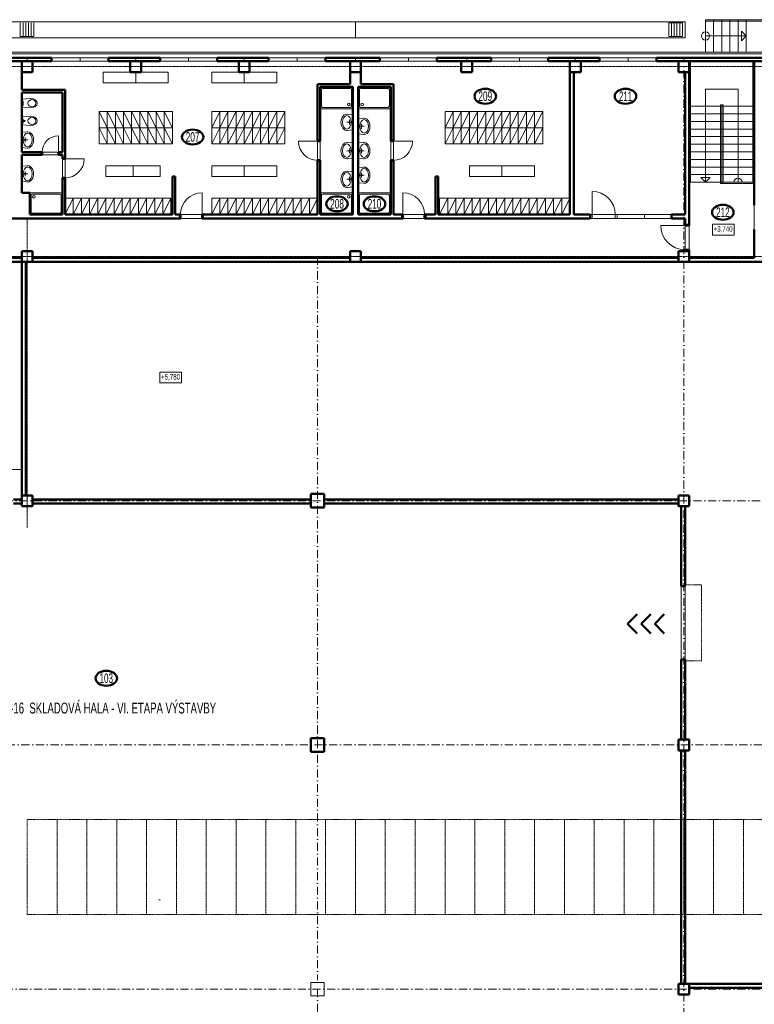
# Model space of a CAD drawing. Header units: millimetres. Extents: x 2886542 to 7567581, y -792623 to 134766.
# Tile 8 of 256: x 3144304 to 3171380, y -483714 to -447426. Entities that reach past the tile are written whole.
import ezdxf

# ---------------------------------------------------------------- set-up
doc = ezdxf.new("R2010")
doc.units = ezdxf.units.MM
for name, pattern in [('Cerchovana', [0.27, 0.15, -0.06, 0, -0.06]), ('Cerchovana 2 tecky', [0.33, 0.15, -0.06, 0, -0.06, 0, -0.06]), ('Cerchovana 2 tecky 0.5x', [0.22, 0.1, -0.04, 0, -0.04, 0, -0.04])]:
    doc.linetypes.add(name, pattern=pattern)
for name, color, linetype, lineweight in [('_ex skladba1.9.2015_5__pr-di', 7, 'Continuous', 18), ('Obecné01', 7, 'Continuous', 13), ('PŮDORYS', 7, 'Continuous', 13), ('SLOUPY_BET_1', 7, 'Continuous', 13), ('Standard', 7, 'Continuous', 25), ('VÝHLED', 7, 'Continuous', 25), ('ŘEZY_1', 7, 'Continuous', 13)]:
    doc.layers.add(name, color=color, linetype=linetype, lineweight=lineweight)
doc.layers.add('koty', color=140, linetype='Continuous')
doc.styles.add('ARIALNARROW', font='txt')

msp = doc.modelspace()

# ---------------------------------------------------------------- linework, layer by layer
at = {"layer": '_ex skladba1.9.2015_5__pr-di', "color": 250, "linetype": 'Continuous', "lineweight": 13}
for p, q in [((3155480, -449956.3), (3156480, -449956.3)), ((3157880, -449956.3), (3156880, -449956.3)), ((3155430, -450606.3), (3155430, -450006.3)), ((3156530, -450006.3), (3156530, -450606.3)), ((3156830, -450006.3), (3156830, -450606.3)), ((3157930, -450606.3), (3157930, -450006.3)), ((3156480, -450656.3), (3155480, -450656.3)), ((3156880, -450656.3), (3157880, -450656.3)), ((3155380, -450706.3), (3156580, -450706.3)), ((3156580, -450920.4), (3156381.2, -450906.8)), ((3157980, -450706.3), (3156780, -450706.3)), ((3156434.5, -451206.3), (3156360.7, -451206.3)), ((3156454.6, -451186.2), (3156454.6, -451119.9)), ((3156454.6, -451226.4), (3156454.6, -451292.8)), ((3156474.7, -451206.3), (3156580, -451206.3)), ((3156780, -451070.4), (3156978.8, -451056.8)), ((3156885.3, -451356.3), (3156780, -451356.3)), ((3156905.5, -451336.2), (3156905.5, -451269.9)), ((3156905.5, -451376.4), (3156905.5, -451442.8)), ((3156925.6, -451356.3), (3156999.4, -451356.3)), ((3144380, -451570.4), (3144578.8, -451556.8)), ((3144505.5, -451836.2), (3144505.5, -451769.9)), ((3156580, -451487), (3156389.2, -451505.2)), ((3156780, -451637), (3156970.9, -451655.2)), ((3144485.3, -451856.3), (3144380, -451856.3)), ((3144380, -452137), (3144570.9, -452155.2)), ((3144505.5, -451876.4), (3144505.5, -451942.8)), ((3144525.6, -451856.3), (3144599.4, -451856.3)), ((3156580, -451970.4), (3156381.2, -451956.8)), ((3156780, -451970.4), (3156978.8, -451956.8)), ((3156434.5, -452256.3), (3156360.7, -452256.3)), ((3156454.6, -452236.2), (3156454.6, -452169.9)), ((3156454.6, -452276.4), (3156454.6, -452342.8)), ((3156474.7, -452256.3), (3156580, -452256.3)), ((3156885.3, -452256.3), (3156780, -452256.3)), ((3156905.5, -452236.2), (3156905.5, -452169.9)), ((3156905.5, -452276.4), (3156905.5, -452342.8)), ((3156925.6, -452256.3), (3156999.4, -452256.3)), ((3144380, -452820.4), (3144578.8, -452806.8)), ((3156580, -452537), (3156389.2, -452555.2)), ((3156780, -452537), (3156970.9, -452555.2)), ((3156780, -452870.4), (3156978.8, -452856.8)), ((3144485.3, -453106.3), (3144380, -453106.3)), ((3144505.5, -453086.2), (3144505.5, -453019.9)), ((3144505.5, -453126.4), (3144505.5, -453192.8)), ((3144525.6, -453106.3), (3144599.4, -453106.3)), ((3156580, -453020.4), (3156381.2, -453006.8)), ((3156454.6, -453286.2), (3156454.6, -453219.9)), ((3156885.3, -453156.3), (3156780, -453156.3)), ((3156905.5, -453136.2), (3156905.5, -453069.9)), ((3156905.5, -453176.4), (3156905.5, -453242.8)), ((3156925.6, -453156.3), (3156999.4, -453156.3)), ((3144380, -453387), (3144570.9, -453405.2)), ((3156434.5, -453306.3), (3156360.7, -453306.3)), ((3156580, -453587), (3156389.2, -453605.2)), ((3156454.6, -453326.4), (3156454.6, -453392.8)), ((3156474.7, -453306.3), (3156580, -453306.3)), ((3156780, -453437), (3156970.9, -453455.2)), ((3145880, -453806.3), (3144680, -453806.3)), ((3144730, -454506.3), (3144730, -453906.3)), ((3144780, -453856.3), (3145780, -453856.3)), ((3145830, -453906.3), (3145830, -454506.3)), ((3155380, -453806.3), (3156580, -453806.3)), ((3155430, -453906.3), (3155430, -454506.3)), ((3156480, -453856.3), (3155480, -453856.3)), ((3156530, -454506.3), (3156530, -453906.3)), ((3157980, -453806.3), (3156780, -453806.3)), ((3156830, -454506.3), (3156830, -453906.3)), ((3156880, -453856.3), (3157880, -453856.3)), ((3157930, -453906.3), (3157930, -454506.3)), ((3145780, -454556.3), (3144780, -454556.3)), ((3155480, -454556.3), (3156480, -454556.3)), ((3157880, -454556.3), (3156880, -454556.3))]:
    msp.add_line(p, q, dxfattribs=at)
for points in [[(3156359.9, -450906.1), (3156359.9, -450906.1)], [(3156360.7, -451206.3), (3156360.7, -451206.3)], [(3156999.4, -451356.3), (3156999.4, -451356.3)], [(3157000.2, -451056.1), (3157000.2, -451056.1)], [(3144600.2, -451556.1), (3144600.2, -451556.1)], [(3144599.4, -451856.3), (3144599.4, -451856.3)], [(3156359.9, -451956.1), (3156359.9, -451956.1)], [(3157000.2, -451956.1), (3157000.2, -451956.1)], [(3156360.7, -452256.3), (3156360.7, -452256.3)], [(3156999.4, -452256.3), (3156999.4, -452256.3)], [(3144600.2, -452806.1), (3144600.2, -452806.1)], [(3157000.2, -452856.1), (3157000.2, -452856.1)], [(3144599.4, -453106.3), (3144599.4, -453106.3)], [(3156359.9, -453006.1), (3156359.9, -453006.1)], [(3156999.4, -453156.3), (3156999.4, -453156.3)], [(3156360.7, -453306.3), (3156360.7, -453306.3)]]:
    msp.add_lwpolyline(points, close=True, dxfattribs=at)
for centre, radius in [((3156430, -450556.3), 50), ((3156930, -450556.3), 50), ((3156454.6, -451206.3), 20.1), ((3156905.5, -451356.3), 20.1), ((3144505.5, -451856.3), 20.1), ((3156454.6, -452256.3), 20.1), ((3156905.5, -452256.3), 20.1), ((3144505.5, -453106.3), 20.1), ((3156905.5, -453156.3), 20.1), ((3156454.6, -453306.3), 20.1), ((3144830, -453956.3), 50), ((3156430, -453956.3), 50)]:
    msp.add_circle(centre, radius, dxfattribs=at)
for centre, radius, start, end in [((3155480, -450006.3), 50, 90, 180), ((3156480, -450006.3), 50, 0, 90), ((3156880, -450006.3), 50, 90, 180), ((3157880, -450006.3), 50, 0, 90), ((3155480, -450606.3), 50, 180, 270), ((3156480, -450606.3), 50, 270, 0), ((3156880, -450606.3), 50, 180, 270), ((3157880, -450606.3), 50, 270, 0), ((3156360.7, -451206.3), 300.2, 90, 90.13255), ((3156360.7, -451206.3), 300.2, 86.07299, 90), ((3156999.4, -451356.3), 300.2, 90, 93.92701), ((3156999.4, -451356.3), 300.2, 89.86745, 90), ((3144599.4, -451856.3), 300.2, 90, 93.92701), ((3144599.4, -451856.3), 300.2, 89.86745, 90), ((3156360.7, -451206.3), 300.2, 270.06628, 275.45278), ((3156999.4, -451356.3), 300.2, 264.54722, 269.93372), ((3156360.7, -452256.3), 300.2, 90, 90.13255), ((3156360.7, -452256.3), 300.2, 86.07299, 90), ((3156999.4, -452256.3), 300.2, 90, 93.92701), ((3156999.4, -452256.3), 300.2, 89.86745, 90), ((3144599.4, -451856.3), 300.2, 264.54722, 269.93372), ((3144599.4, -453106.3), 300.2, 90, 93.92701), ((3144599.4, -453106.3), 300.2, 89.86745, 90), ((3156360.7, -452256.3), 300.2, 270.06628, 275.45278), ((3156999.4, -452256.3), 300.2, 264.54722, 269.93372), ((3156999.4, -453156.3), 300.2, 90, 93.92701), ((3156999.4, -453156.3), 300.2, 89.86745, 90), ((3156360.7, -453306.3), 300.2, 90, 90.13255), ((3156360.7, -453306.3), 300.2, 86.07299, 90), ((3144599.4, -453106.3), 300.2, 264.54722, 269.93372), ((3156999.4, -453156.3), 300.2, 264.54722, 269.93372), ((3144780, -453906.3), 50, 90, 180), ((3145780, -453906.3), 50, 0, 90), ((3155480, -453906.3), 50, 90, 180), ((3156360.7, -453306.3), 300.2, 270.06628, 275.45278), ((3156480, -453906.3), 50, 0, 90), ((3156880, -453906.3), 50, 90, 180), ((3157880, -453906.3), 50, 0, 90), ((3144780, -454506.3), 50, 180, 270), ((3145780, -454506.3), 50, 270, 0), ((3155480, -454506.3), 50, 180, 270), ((3156480, -454506.3), 50, 270, 0), ((3156880, -454506.3), 50, 180, 270), ((3157880, -454506.3), 50, 270, 0)]:
    msp.add_arc(centre, radius, start, end, dxfattribs=at)
for centre, major_axis, start_param, end_param in [((3156360.7, -451206.3), (0.3, -300.2), 3.1399757, 6.2831853), ((3156999.4, -451356.3), (0.3, 300.2), 3.1415927, 6.2848023), ((3144599.4, -451856.3), (0.3, 300.2), 3.1415927, 6.2848023), ((3156360.7, -452256.3), (0.3, -300.2), 3.1399757, 6.2831853), ((3156999.4, -452256.3), (0.3, 300.2), 3.1415927, 6.2848023), ((3144599.4, -453106.3), (0.3, 300.2), 3.1415927, 6.2848023), ((3156999.4, -453156.3), (0.3, 300.2), 3.1415927, 6.2848023), ((3156360.7, -453306.3), (0.3, -300.2), 3.1399757, 6.2831853)]:
    msp.add_ellipse(centre, major_axis=major_axis, ratio=0.7153837, start_param=start_param, end_param=end_param, dxfattribs=at)
for centre, major_axis in [((3156360.7, -451206.3), (0, -249.8)), ((3156999.4, -451356.3), (0, 249.8)), ((3144599.4, -451856.3), (0, 249.8)), ((3156360.7, -452256.3), (0, -249.8)), ((3156999.4, -452256.3), (0, 249.8)), ((3144599.4, -453106.3), (0, 249.8)), ((3156360.7, -453306.3), (0, -249.8)), ((3156999.4, -453156.3), (0, 249.8))]:
    msp.add_ellipse(centre, major_axis=major_axis, ratio=0.6509854, dxfattribs=at)
at = {"layer": 'Obecné01', "color": 250, "linetype": 'Continuous', "lineweight": 13}
for p, q in [((3135079.2, -447502.6), (3168828.5, -447502.6)), ((3144327.2, -448047.7), (3144327.2, -447547.7)), ((3144427.2, -448047.7), (3144427.2, -447547.7)), ((3144527.2, -448047.7), (3144527.2, -447547.7)), ((3144627.2, -448047.7), (3144627.2, -447547.7)), ((3144727.2, -448047.7), (3144727.2, -447547.7)), ((3144827.2, -448047.6), (3144827.2, -447547.6)), ((3156678.3, -448092.6), (3156678.3, -447502.6)), ((3168229.6, -447546.4), (3168729.6, -447546.3)), ((3168229.6, -448046.4), (3168229.6, -447546.4)), ((3168329.6, -448046.4), (3168329.6, -447546.4)), ((3168429.6, -448046.4), (3168429.6, -447546.4)), ((3168529.6, -448046.4), (3168529.6, -447546.4)), ((3168629.6, -448046.4), (3168629.6, -447546.4)), ((3168729.6, -448046.3), (3168729.6, -447546.3)), ((3168828.5, -447502.6), (3168828.5, -448092.6)), ((3169580, -448626.3), (3169580, -447426.3)), ((3172880, -447426.3), (3169580, -447426.3)), ((3172830, -447476.3), (3169580, -447476.3)), ((3169880, -448626.3), (3169880, -447426.3)), ((3170180, -448626.3), (3170180, -447426.3)), ((3170480, -448626.3), (3170480, -447426.3)), ((3170780, -448626.3), (3170780, -447426.3)), ((3171080, -448626.3), (3171080, -447426.3)), ((3135079.2, -448092.6), (3168828.5, -448092.6)), ((3144327.2, -448047.7), (3144827.2, -448047.6)), ((3168229.6, -448046.4), (3168729.6, -448046.3)), ((3169580, -448026.3), (3171080, -448026.3)), ((3171080, -448026.3), (3170903, -447849.3)), ((3170903, -447849.3), (3170903, -448203.3)), ((3171080, -448026.3), (3170903, -448203.3)), ((3131950, -448626.3), (3172830, -448626.3)), ((3172980, -448686.3), (3132180, -448686.3))]:
    msp.add_line(p, q, dxfattribs=at)
msp.add_circle((3169580, -448026.3), 150, dxfattribs=at)
at = {"layer": 'Obecné01', "color": 250, "linetype": 'Continuous', "lineweight": 50}
for centre in [(3161463.3, -450246.8), (3166633.3, -450246.8), (3150677.9, -451749.9), (3156000, -454213.4), (3157380, -454213.4), (3170220.4, -454524.6), (3147495.1, -471698.1)]:
    msp.add_ellipse(centre, major_axis=(396.9, 0), ratio=0.6934461, dxfattribs=at)
at = {"layer": 'PŮDORYS', "color": 250, "linetype": 'Cerchovana', "lineweight": 13}
for p, q in [((3132480, -449156.3), (3205080, -449156.3)), ((3144580, -466156.3), (3144580, -454756.3)), ((3205080, -456156.3), (3132480, -456156.3)), ((3149495.7, -479862), (3149426.3, -479862))]:
    msp.add_line(p, q, dxfattribs=at)
at = {"layer": 'PŮDORYS', "color": 250, "linetype": 'Cerchovana', "lineweight": 13, "ltscale": 2000}
for p, q in [((3168780, -484156.3), (3168780, -449156.3)), ((3155280, -456156.3), (3155279.2, -482826.3)), ((3205080, -465156.3), (3132479.2, -465156.3)), ((3132480, -474156.3), (3205080, -474156.3)), ((3205080, -483156.3), (3132480, -483156.3)), ((3155280, -483156.3), (3155280, -502353.5))]:
    msp.add_line(p, q, dxfattribs=at)
at = {"layer": 'PŮDORYS', "color": 250, "linetype": 'Continuous', "lineweight": 13}
for p, q in [((3168680, -471006.3), (3168680, -468306.3)), ((3168830, -471006.3), (3168830, -468306.3))]:
    msp.add_line(p, q, dxfattribs=at)
at = {"layer": 'PŮDORYS', "color": 250, "linetype": 'Cerchovana 2 tecky', "lineweight": 13}
for p, q in [((3169430, -468256.3), (3168830, -468256.3)), ((3169430, -471056.3), (3169430, -468256.3)), ((3168830, -471056.3), (3169430, -471056.3))]:
    msp.add_line(p, q, dxfattribs=at)
at = {"layer": 'SLOUPY_BET_1', "color": 250}
msp.add_lwpolyline([(3155030, -482906.3), (3155030, -483406.3), (3155530, -483406.3), (3155530, -482906.3), (3155030, -482906.3)], close=True, dxfattribs=at)
at = {"layer": 'Standard', "color": 250, "linetype": 'Continuous', "lineweight": 50}
for p, q in [((3145480, -448836.3), (3143580, -448836.3)), ((3145480, -448836.3), (3145480, -448956.3)), ((3147580, -448836.3), (3147580, -448956.3)), ((3149480, -448836.3), (3147580, -448836.3)), ((3149480, -448836.3), (3149480, -448956.3)), ((3151580, -448836.3), (3151580, -448956.3)), ((3153480, -448836.3), (3151580, -448836.3)), ((3153480, -448836.3), (3153480, -448956.3)), ((3155580, -448836.3), (3155580, -448956.3)), ((3157580, -448836.3), (3155580, -448836.3)), ((3157580, -448836.3), (3157580, -448956.3)), ((3159680, -448836.3), (3159680, -448956.3)), ((3161680, -448836.3), (3159680, -448836.3)), ((3161680, -448836.3), (3161680, -448956.3)), ((3163780, -448836.3), (3163780, -448956.3)), ((3165680, -448836.3), (3163780, -448836.3)), ((3165680, -448836.3), (3165680, -448956.3)), ((3167780, -448836.3), (3167780, -448956.3)), ((3173780, -448836.3), (3167780, -448836.3)), ((3145480, -448956.3), (3143580, -448956.3)), ((3144780, -448956.3), (3144380, -448956.3)), ((3144780, -449356.3), (3144780, -448956.3)), ((3149480, -448956.3), (3147580, -448956.3)), ((3148780, -448956.3), (3148380, -448956.3)), ((3148380, -448956.3), (3148380, -449356.3)), ((3148780, -449356.3), (3148780, -448956.3)), ((3153480, -448956.3), (3151580, -448956.3)), ((3152780, -448956.3), (3152380, -448956.3)), ((3152380, -448956.3), (3152380, -449356.3)), ((3152780, -449356.3), (3152780, -448956.3)), ((3157580, -448956.3), (3155580, -448956.3)), ((3156880, -448956.3), (3156480, -448956.3)), ((3156480, -448956.3), (3156480, -449356.3)), ((3156880, -449356.3), (3156880, -448956.3)), ((3161680, -448956.3), (3159680, -448956.3)), ((3160980, -448956.3), (3160580, -448956.3)), ((3160580, -448956.3), (3160580, -449356.3)), ((3160980, -449356.3), (3160980, -448956.3)), ((3165680, -448956.3), (3163780, -448956.3)), ((3164980, -448956.3), (3164580, -448956.3)), ((3164580, -448956.3), (3164580, -449356.3)), ((3164980, -449356.3), (3164980, -448956.3)), ((3173780, -448956.3), (3167780, -448956.3)), ((3168980, -448956.3), (3168580, -448956.3)), ((3168580, -448956.3), (3168580, -449356.3)), ((3168980, -449356.3), (3168980, -448956.3)), ((3144380, -449356.3), (3144780, -449356.3)), ((3144380, -449356.3), (3144380, -450006.3)), ((3148380, -449356.3), (3148780, -449356.3)), ((3152380, -449356.3), (3152780, -449356.3)), ((3156480, -449356.3), (3156880, -449356.3)), ((3156480, -449356.3), (3156480, -449806.3)), ((3156880, -449356.3), (3156880, -449806.3)), ((3160580, -449356.3), (3160980, -449356.3)), ((3164580, -449356.3), (3164980, -449356.3)), ((3168580, -449356.3), (3168980, -449356.3)), ((3168980, -455006.3), (3168980, -449356.3)), ((3155280, -449806.3), (3155280, -451906.3)), ((3156480, -449806.3), (3155280, -449806.3)), ((3156580, -449906.3), (3155380, -449906.3)), ((3155380, -449906.3), (3155380, -451906.3)), ((3156580, -449906.3), (3156580, -454606.3)), ((3156780, -449906.3), (3157980, -449906.3)), ((3156780, -449906.3), (3156780, -454606.3)), ((3156780, -449906.3), (3156780, -454606.3)), ((3156880, -449806.3), (3158080, -449806.3)), ((3157980, -449906.3), (3157980, -451906.3)), ((3158080, -449806.3), (3158080, -451906.3)), ((3144380, -450006.3), (3145980, -450006.3)), ((3144380, -450106.3), (3145880, -450106.3)), ((3144380, -450106.3), (3144380, -452306.3)), ((3145880, -450106.3), (3145880, -452306.3)), ((3145980, -450006.3), (3145980, -452556.3)), ((3155380, -451906.3), (3155280, -451906.3)), ((3157980, -451906.3), (3158080, -451906.3)), ((3144380, -452306.3), (3145130, -452306.3)), ((3144380, -452406.3), (3144380, -453806.3)), ((3144380, -452406.3), (3145130, -452406.3)), ((3145130, -452306.3), (3145130, -452406.3)), ((3145730, -452306.3), (3145730, -452406.3)), ((3145730, -452306.3), (3145880, -452306.3)), ((3145730, -452406.3), (3145880, -452406.3)), ((3145880, -452406.3), (3145880, -452556.3)), ((3145880, -452556.3), (3145980, -452556.3)), ((3155280, -452606.3), (3155280, -454606.3)), ((3155380, -452606.3), (3155280, -452606.3)), ((3155380, -452606.3), (3155380, -454606.3)), ((3157980, -452606.3), (3158080, -452606.3)), ((3157980, -452606.3), (3157980, -454606.3)), ((3158080, -452606.3), (3158080, -454606.3)), ((3145880, -453256.3), (3145980, -453256.3)), ((3145880, -453256.3), (3145880, -454606.3)), ((3145980, -453256.3), (3145980, -454606.3)), ((3144680, -453806.3), (3144380, -453806.3)), ((3144680, -454606.3), (3144680, -453806.3)), ((3144680, -454606.3), (3145880, -454606.3)), ((3150230, -454756.3), (3150230, -454606.3)), ((3151030, -454606.3), (3155280, -454606.3)), ((3151030, -454756.3), (3151030, -454606.3)), ((3156580, -454606.3), (3155380, -454606.3)), ((3157980, -454606.3), (3156780, -454606.3)), ((3158430, -454606.3), (3158080, -454606.3)), ((3158430, -454756.3), (3158430, -454606.3)), ((3159230, -454756.3), (3159230, -454606.3)), ((3151030, -454756.3), (3158430, -454756.3)), ((3168980, -455006.3), (3168830, -455006.3)), ((3144780, -455956.3), (3144380, -455956.3)), ((3144380, -455956.3), (3144380, -456356.3)), ((3144780, -456356.3), (3144780, -455956.3)), ((3156880, -455956.3), (3156480, -455956.3)), ((3156480, -455956.3), (3156480, -456356.3)), ((3156880, -456356.3), (3156880, -455956.3)), ((3168580, -456356.3), (3168580, -455956.3)), ((3168580, -455956.3), (3168980, -455956.3)), ((3168980, -455906.3), (3168830, -455906.3)), ((3168980, -455956.3), (3168980, -455906.3)), ((3168980, -455956.3), (3168980, -456356.3)), ((3144380, -456356.3), (3144780, -456356.3)), ((3156480, -456356.3), (3156880, -456356.3)), ((3168980, -456356.3), (3168580, -456356.3)), ((3144380, -464956.3), (3144780, -464956.3)), ((3144380, -465356.3), (3144380, -464956.3)), ((3144780, -464956.3), (3144780, -465356.3)), ((3155029.2, -465406.3), (3155029.2, -464906.3)), ((3155029.2, -464906.3), (3155529.2, -464906.3)), ((3155529.2, -464906.3), (3155529.2, -465406.3)), ((3168580, -464956.3), (3168580, -465356.3)), ((3168980, -464956.3), (3168580, -464956.3)), ((3168980, -465356.3), (3168980, -464956.3)), ((3144780, -465356.3), (3144380, -465356.3)), ((3155529.2, -465406.3), (3155029.2, -465406.3)), ((3168580, -465356.3), (3168980, -465356.3)), ((3168680, -465356.3), (3168680, -468306.3)), ((3168830, -465356.3), (3168830, -468306.3)), ((3166710, -469692), (3167063.6, -469338.5)), ((3167210, -469692), (3167563.6, -469338.5)), ((3167710, -469692), (3168063.6, -469338.5)), ((3166710, -469692), (3167063.6, -470045.6)), ((3167210, -469692), (3167563.6, -470045.6)), ((3167710, -469692), (3168063.6, -470045.6)), ((3168680, -471006.3), (3168680, -473956.3)), ((3168830, -471006.3), (3168830, -473956.3)), ((3155029.2, -473906.3), (3155029.2, -474406.3)), ((3155529.2, -473906.3), (3155029.2, -473906.3)), ((3155529.2, -474406.3), (3155529.2, -473906.3)), ((3168980, -473956.3), (3168580, -473956.3)), ((3168580, -473956.3), (3168580, -474356.3)), ((3168980, -474356.3), (3168980, -473956.3)), ((3155029.2, -474406.3), (3155529.2, -474406.3)), ((3168580, -474356.3), (3168980, -474356.3)), ((3168680, -474356.3), (3168680, -482956.3)), ((3168830, -474356.3), (3168830, -482956.3)), ((3168980, -482956.3), (3168580, -482956.3)), ((3168580, -482956.3), (3168580, -483356.3)), ((3168980, -482956.3), (3182030, -482956.3)), ((3168980, -483356.3), (3168980, -482956.3)), ((3168980, -483106.3), (3182030, -483106.3)), ((3168580, -483356.3), (3168980, -483356.3))]:
    msp.add_line(p, q, dxfattribs=at)
at = {"layer": 'Standard', "color": 250, "linetype": 'Continuous', "lineweight": 13}
for p, q in [((3144579.9, -448956.3), (3144579.9, -448836.3)), ((3147580, -448836.3), (3145480, -448836.3)), ((3146530, -448836.3), (3146530, -448956.3)), ((3148579.9, -448956.3), (3148579.9, -448836.3)), ((3151580, -448836.3), (3149480, -448836.3)), ((3150530, -448836.3), (3150530, -448956.3)), ((3152579.9, -448956.3), (3152579.9, -448836.3)), ((3155580, -448836.3), (3153480, -448836.3)), ((3154530, -448836.3), (3154530, -448956.3)), ((3156679.9, -448956.3), (3156679.9, -448836.3)), ((3159680, -448836.3), (3157580, -448836.3)), ((3158630, -448836.3), (3158630, -448956.3)), ((3160779.9, -448956.3), (3160779.9, -448836.3)), ((3163780, -448836.3), (3161680, -448836.3)), ((3162730, -448836.3), (3162730, -448956.3)), ((3164779.9, -448956.3), (3164779.9, -448836.3)), ((3167780, -448836.3), (3165680, -448836.3)), ((3166730, -448836.3), (3166730, -448956.3)), ((3168779.9, -448956.3), (3168779.9, -448836.3)), ((3147580, -448956.3), (3145480, -448956.3)), ((3151580, -448956.3), (3149480, -448956.3)), ((3155580, -448956.3), (3153480, -448956.3)), ((3159680, -448956.3), (3157580, -448956.3)), ((3163780, -448956.3), (3161680, -448956.3)), ((3167780, -448956.3), (3165680, -448956.3)), ((3169030, -453416.3), (3169030, -448956.3)), ((3171330, -453416.3), (3171330, -448956.3)), ((3170780, -449986.3), (3169580, -449986.3)), ((3169580, -453416.3), (3169580, -449986.3)), ((3169580, -453416.3), (3169580, -449986.3)), ((3170780, -453416.3), (3170780, -449986.3)), ((3144708, -450333.3), (3144380, -450356.3)), ((3144380, -450656.3), (3144380, -450356.3)), ((3144708, -450679.3), (3144380, -450656.3)), ((3144430, -450586.7), (3144430, -450430)), ((3170180, -450616.3), (3168980, -450616.3)), ((3170130, -450566.3), (3170230, -450566.3)), ((3170130, -453466.3), (3170130, -450566.3)), ((3170180, -450616.3), (3171380, -450616.3)), ((3170180, -450616.3), (3170180, -453466.3)), ((3170230, -453416.3), (3170230, -450566.3)), ((3144708, -450983.3), (3144380, -451006.3)), ((3144380, -451306.3), (3144380, -451006.3)), ((3170180, -450896.3), (3168980, -450896.3)), ((3170180, -450896.3), (3171380, -450896.3)), ((3144708, -451329.3), (3144380, -451306.3)), ((3144430, -451158.3), (3144430, -451080)), ((3144430, -451158.3), (3144430, -451236.7)), ((3170180, -451176.3), (3168980, -451176.3)), ((3170180, -451176.3), (3171380, -451176.3)), ((3145730, -452306.3), (3145730, -451706.3)), ((3170180, -451456.3), (3168980, -451456.3)), ((3170180, -451736.3), (3168980, -451736.3)), ((3170180, -451456.3), (3171380, -451456.3)), ((3170180, -451736.3), (3171380, -451736.3)), ((3155280, -451906.3), (3154580, -451906.3)), ((3155380, -451856.3), (3155280, -451856.3)), ((3155280, -451906.3), (3155280, -452606.3)), ((3155380, -451906.3), (3155380, -452606.3)), ((3157980, -451856.3), (3158080, -451856.3)), ((3157980, -451906.3), (3157980, -452606.3)), ((3158080, -451906.3), (3158780, -451906.3)), ((3158080, -451906.3), (3158080, -452606.3)), ((3170180, -452016.3), (3168980, -452016.3)), ((3170180, -452016.3), (3171380, -452016.3)), ((3145080, -452306.3), (3145080, -452406.3)), ((3145730, -452306.3), (3145130, -452306.3)), ((3145130, -452406.3), (3145730, -452406.3)), ((3145780, -452306.3), (3145780, -452406.3)), ((3170180, -452296.3), (3168980, -452296.3)), ((3170180, -452296.3), (3171380, -452296.3)), ((3145880, -452506.3), (3145980, -452506.3)), ((3145880, -452556.3), (3145880, -453256.3)), ((3145980, -452556.3), (3145980, -453256.3)), ((3145980, -452556.3), (3146680, -452556.3)), ((3155380, -452656.3), (3155280, -452656.3)), ((3157980, -452656.3), (3158080, -452656.3)), ((3170180, -452576.3), (3168980, -452576.3)), ((3170180, -452856.3), (3168980, -452856.3)), ((3170180, -452576.3), (3171380, -452576.3)), ((3170180, -452856.3), (3171380, -452856.3)), ((3170180, -453136.3), (3168980, -453136.3)), ((3170180, -453136.3), (3171380, -453136.3)), ((3145880, -453306.3), (3145980, -453306.3)), ((3170180, -453416.3), (3168980, -453416.3)), ((3169580, -453416.3), (3169403, -453239.3)), ((3169757, -453239.3), (3169403, -453239.3)), ((3169580, -453416.3), (3169757, -453239.3)), ((3171380, -453466.3), (3170130, -453466.3)), ((3170180, -453416.3), (3171380, -453416.3)), ((3151030, -454606.3), (3151030, -453806.3)), ((3158430, -454606.3), (3158430, -453806.3)), ((3150180, -454756.3), (3150180, -454606.3)), ((3151030, -454606.3), (3150230, -454606.3)), ((3151080, -454756.3), (3151080, -454606.3)), ((3158380, -454756.3), (3158380, -454606.3)), ((3158430, -454606.3), (3159230, -454606.3)), ((3159280, -454756.3), (3159280, -454606.3)), ((3168330, -454606.3), (3165330, -454606.3)), ((3166255, -454606.3), (3166255, -454756.3)), ((3166330, -454606.3), (3166330, -454756.3)), ((3167330, -454606.3), (3167330, -454756.3)), ((3151030, -454756.3), (3150230, -454756.3)), ((3158430, -454756.3), (3159230, -454756.3)), ((3168330, -454756.3), (3165330, -454756.3)), ((3168830, -455006.3), (3167930, -455006.3)), ((3168980, -454956.3), (3168830, -454956.3))]:
    msp.add_line(p, q, dxfattribs=at)
msp.add_lwpolyline([(3144380, -451156.3), (3144380, -451156.3)], close=True, dxfattribs=at)
msp.add_circle((3144480, -451156.3), 20, dxfattribs=at)
for centre, radius, start, end in [((3158080, -451906.3), 700, 270, 0), ((3145980, -452556.3), 700, 270, 0), ((3170780, -453416.3), 150, 0.00002, 179.99998), ((3151030, -454606.3), 800, 90, 180), ((3158430, -454606.3), 800, 0, 90), ((3165405, -454606.3), 850, 0, 90), ((3168830, -455006.3), 900, 180, 270)]:
    msp.add_arc(centre, radius, start, end, dxfattribs=at)
for centre, major_axis, ratio, end_param in [((3144754.3, -450506.3), (146.2, 0), 0.9090909, 10.995574), ((3144708, -450506.3), (242.6, 0), 0.7130018, 7.8539816), ((3144754.3, -451156.3), (146.2, 0), 0.9090909, 10.995574), ((3144708, -451156.3), (242.6, 0), 0.7130018, 7.8539816)]:
    msp.add_ellipse(centre, major_axis=major_axis, ratio=ratio, start_param=4.712389, end_param=end_param, dxfattribs=at)
at = {"layer": 'VÝHLED', "color": 250, "linetype": 'Continuous', "lineweight": 50}
for p, q in [((3144380, -449356.3), (3144380, -448956.3)), ((3150030, -453206.3), (3149930, -453206.3)), ((3149930, -453206.3), (3149930, -454606.3)), ((3150030, -454606.3), (3150030, -453206.3)), ((3159730, -453206.3), (3159630, -453206.3)), ((3159630, -453206.3), (3159630, -454606.3)), ((3159730, -454606.3), (3159730, -453206.3))]:
    msp.add_line(p, q, dxfattribs=at)
at = {"layer": 'VÝHLED', "color": 250, "linetype": 'Continuous', "lineweight": 13}
for p, q in [((3147380, -449756.3), (3147380, -449356.3)), ((3149780, -449356.3), (3147380, -449356.3)), ((3148580, -449756.3), (3148580, -449356.3)), ((3149780, -449756.3), (3149780, -449356.3)), ((3151380, -449756.3), (3151380, -449356.3)), ((3151380, -449356.3), (3153780, -449356.3)), ((3152580, -449756.3), (3152580, -449356.3)), ((3153780, -449756.3), (3153780, -449356.3)), ((3147380, -449756.3), (3149780, -449756.3)), ((3153780, -449756.3), (3151380, -449756.3)), ((3147530, -451406.3), (3147230, -450806.3)), ((3147230, -451406.3), (3147230, -450806.3)), ((3147230, -450806.3), (3149930, -450806.3)), ((3147530, -450806.3), (3147530, -451406.3)), ((3147830, -451406.3), (3147530, -450806.3)), ((3147830, -450806.3), (3147830, -451406.3)), ((3148130, -451406.3), (3147830, -450806.3)), ((3148130, -450806.3), (3148130, -451406.3)), ((3148430, -451406.3), (3148130, -450806.3)), ((3148430, -450806.3), (3148430, -451406.3)), ((3148730, -451406.3), (3148430, -450806.3)), ((3149030, -451406.3), (3148730, -450806.3)), ((3148730, -450806.3), (3148730, -451406.3)), ((3149030, -450806.3), (3149030, -451406.3)), ((3149330, -451406.3), (3149030, -450806.3)), ((3149330, -450806.3), (3149330, -451406.3)), ((3149630, -451406.3), (3149330, -450806.3)), ((3149630, -450806.3), (3149630, -451406.3)), ((3149930, -451406.3), (3149630, -450806.3)), ((3149930, -450806.3), (3149930, -451406.3)), ((3151380, -450806.3), (3151380, -451406.3)), ((3151380, -451406.3), (3151680, -450806.3)), ((3154080, -450806.3), (3151380, -450806.3)), ((3151680, -450806.3), (3151680, -451406.3)), ((3151680, -451406.3), (3151980, -450806.3)), ((3151980, -450806.3), (3151980, -451406.3)), ((3151980, -451406.3), (3152280, -450806.3)), ((3152280, -450806.3), (3152280, -451406.3)), ((3152280, -451406.3), (3152580, -450806.3)), ((3152580, -451406.3), (3152880, -450806.3)), ((3152580, -450806.3), (3152580, -451406.3)), ((3152880, -450806.3), (3152880, -451406.3)), ((3152880, -451406.3), (3153180, -450806.3)), ((3153180, -450806.3), (3153180, -451406.3)), ((3153180, -451406.3), (3153480, -450806.3)), ((3153480, -450806.3), (3153480, -451406.3)), ((3153480, -451406.3), (3153780, -450806.3)), ((3153780, -450806.3), (3153780, -451406.3)), ((3153780, -451406.3), (3154080, -450806.3)), ((3154080, -451406.3), (3154080, -450806.3)), ((3159980, -451406.3), (3160280, -450806.3)), ((3159980, -450806.3), (3159980, -451406.3)), ((3163580, -450806.3), (3159980, -450806.3)), ((3160280, -450806.3), (3160280, -451406.3)), ((3160280, -451406.3), (3160580, -450806.3)), ((3160580, -450806.3), (3160580, -451406.3)), ((3160580, -451406.3), (3160880, -450806.3)), ((3160880, -450806.3), (3160880, -451406.3)), ((3160880, -451406.3), (3161180, -450806.3)), ((3161180, -450806.3), (3161180, -451406.3)), ((3161180, -451406.3), (3161480, -450806.3)), ((3161480, -450806.3), (3161480, -451406.3)), ((3161480, -451406.3), (3161780, -450806.3)), ((3161780, -450806.3), (3161780, -451406.3)), ((3161780, -451406.3), (3162080, -450806.3)), ((3162080, -451406.3), (3162380, -450806.3)), ((3162080, -450806.3), (3162080, -451406.3)), ((3162380, -450806.3), (3162380, -451406.3)), ((3162380, -451406.3), (3162680, -450806.3)), ((3162680, -450806.3), (3162680, -451406.3)), ((3162680, -451406.3), (3162980, -450806.3)), ((3162980, -450806.3), (3162980, -451406.3)), ((3162980, -451406.3), (3163280, -450806.3)), ((3163280, -450806.3), (3163280, -451406.3)), ((3163280, -451406.3), (3163580, -450806.3)), ((3163580, -451406.3), (3163580, -450806.3)), ((3147530, -452006.3), (3147230, -451406.3)), ((3147230, -451406.3), (3147230, -452006.3)), ((3149930, -451406.3), (3147230, -451406.3)), ((3147530, -452006.3), (3147530, -451406.3)), ((3147830, -452006.3), (3147530, -451406.3)), ((3147830, -452006.3), (3147830, -451406.3)), ((3148130, -452006.3), (3147830, -451406.3)), ((3148130, -452006.3), (3148130, -451406.3)), ((3148430, -452006.3), (3148130, -451406.3)), ((3148430, -452006.3), (3148430, -451406.3)), ((3148730, -452006.3), (3148430, -451406.3)), ((3149030, -452006.3), (3148730, -451406.3)), ((3148730, -452006.3), (3148730, -451406.3)), ((3149030, -452006.3), (3149030, -451406.3)), ((3149330, -452006.3), (3149030, -451406.3)), ((3149330, -452006.3), (3149330, -451406.3)), ((3149630, -452006.3), (3149330, -451406.3)), ((3149630, -452006.3), (3149630, -451406.3)), ((3149930, -452006.3), (3149630, -451406.3)), ((3149930, -452006.3), (3149930, -451406.3)), ((3151380, -452006.3), (3151380, -451406.3)), ((3151380, -452006.3), (3151680, -451406.3)), ((3151380, -451406.3), (3154080, -451406.3)), ((3151680, -452006.3), (3151680, -451406.3)), ((3151680, -452006.3), (3151980, -451406.3)), ((3151980, -452006.3), (3151980, -451406.3)), ((3151980, -452006.3), (3152280, -451406.3)), ((3152280, -452006.3), (3152280, -451406.3)), ((3152280, -452006.3), (3152580, -451406.3)), ((3152580, -452006.3), (3152880, -451406.3)), ((3152580, -452006.3), (3152580, -451406.3)), ((3152880, -452006.3), (3152880, -451406.3)), ((3152880, -452006.3), (3153180, -451406.3)), ((3153180, -452006.3), (3153180, -451406.3)), ((3153180, -452006.3), (3153480, -451406.3)), ((3153480, -452006.3), (3153480, -451406.3)), ((3153480, -452006.3), (3153780, -451406.3)), ((3153780, -452006.3), (3153780, -451406.3)), ((3153780, -452006.3), (3154080, -451406.3)), ((3154080, -451406.3), (3154080, -452006.3)), ((3159980, -452006.3), (3160280, -451406.3)), ((3159980, -451406.3), (3163580, -451406.3)), ((3159980, -452006.3), (3159980, -451406.3)), ((3160280, -452006.3), (3160280, -451406.3)), ((3160280, -452006.3), (3160580, -451406.3)), ((3160580, -452006.3), (3160580, -451406.3)), ((3160580, -452006.3), (3160880, -451406.3)), ((3160880, -452006.3), (3160880, -451406.3)), ((3160880, -452006.3), (3161180, -451406.3)), ((3161180, -452006.3), (3161180, -451406.3)), ((3161180, -452006.3), (3161480, -451406.3)), ((3161480, -452006.3), (3161480, -451406.3)), ((3161480, -452006.3), (3161780, -451406.3)), ((3161780, -452006.3), (3161780, -451406.3)), ((3161780, -452006.3), (3162080, -451406.3)), ((3162080, -452006.3), (3162380, -451406.3)), ((3162080, -452006.3), (3162080, -451406.3)), ((3162380, -452006.3), (3162380, -451406.3)), ((3162380, -452006.3), (3162680, -451406.3)), ((3162680, -452006.3), (3162680, -451406.3)), ((3162680, -452006.3), (3162980, -451406.3)), ((3162980, -452006.3), (3162980, -451406.3)), ((3162980, -452006.3), (3163280, -451406.3)), ((3163280, -452006.3), (3163280, -451406.3)), ((3163280, -452006.3), (3163580, -451406.3)), ((3163580, -451406.3), (3163580, -452006.3)), ((3147230, -452006.3), (3149930, -452006.3)), ((3154080, -452006.3), (3151380, -452006.3)), ((3163580, -452006.3), (3159980, -452006.3)), ((3147480, -453206.3), (3147480, -452806.3)), ((3149480, -452806.3), (3147480, -452806.3)), ((3148480, -453206.3), (3148480, -452806.3)), ((3149480, -453206.3), (3149480, -452806.3)), ((3151380, -453206.3), (3151380, -452806.3)), ((3151380, -452806.3), (3153780, -452806.3)), ((3152580, -453206.3), (3152580, -452806.3)), ((3153780, -453206.3), (3153780, -452806.3)), ((3160880, -453206.3), (3160880, -452806.3)), ((3160880, -452806.3), (3163280, -452806.3)), ((3162080, -453206.3), (3162080, -452806.3)), ((3163280, -453206.3), (3163280, -452806.3)), ((3147480, -453206.3), (3149480, -453206.3)), ((3153780, -453206.3), (3151380, -453206.3)), ((3163280, -453206.3), (3160880, -453206.3)), ((3145980, -454006.3), (3145980, -454606.3)), ((3145980, -454606.3), (3146280, -454006.3)), ((3149880, -454006.3), (3145980, -454006.3)), ((3146280, -454006.3), (3146280, -454606.3)), ((3146280, -454606.3), (3146580, -454006.3)), ((3146580, -454006.3), (3146580, -454606.3)), ((3146580, -454606.3), (3146880, -454006.3)), ((3146880, -454006.3), (3146880, -454606.3)), ((3146880, -454606.3), (3147180, -454006.3)), ((3147180, -454606.3), (3147480, -454006.3)), ((3147180, -454006.3), (3147180, -454606.3)), ((3147480, -454006.3), (3147480, -454606.3)), ((3147480, -454606.3), (3147780, -454006.3)), ((3147780, -454006.3), (3147780, -454606.3)), ((3147780, -454606.3), (3148080, -454006.3)), ((3148080, -454006.3), (3148080, -454606.3)), ((3148080, -454606.3), (3148380, -454006.3)), ((3148380, -454006.3), (3148380, -454606.3)), ((3148380, -454606.3), (3148680, -454006.3)), ((3148680, -454606.3), (3148680, -454006.3)), ((3148680, -454606.3), (3148980, -454006.3)), ((3148980, -454006.3), (3148980, -454606.3)), ((3148980, -454606.3), (3149280, -454006.3)), ((3149280, -454006.3), (3149280, -454606.3)), ((3149280, -454606.3), (3149580, -454006.3)), ((3149580, -454006.3), (3149580, -454606.3)), ((3149580, -454606.3), (3149880, -454006.3)), ((3149880, -454006.3), (3149880, -454606.3)), ((3151380, -454606.3), (3151680, -454006.3)), ((3155280, -454006.3), (3151380, -454006.3)), ((3151380, -454606.3), (3151380, -454006.3)), ((3151680, -454006.3), (3151680, -454606.3)), ((3151680, -454606.3), (3151980, -454006.3)), ((3151680, -454006.3), (3151680, -454606.3)), ((3151980, -454006.3), (3151980, -454606.3)), ((3151980, -454606.3), (3152280, -454006.3)), ((3152280, -454006.3), (3152280, -454606.3)), ((3152280, -454606.3), (3152580, -454006.3)), ((3152580, -454006.3), (3152580, -454606.3)), ((3152580, -454606.3), (3152880, -454006.3)), ((3152880, -454606.3), (3153180, -454006.3)), ((3152880, -454006.3), (3152880, -454606.3)), ((3153180, -454006.3), (3153180, -454606.3)), ((3153180, -454606.3), (3153480, -454006.3)), ((3153480, -454006.3), (3153480, -454606.3)), ((3153480, -454606.3), (3153780, -454006.3)), ((3153780, -454006.3), (3153780, -454606.3)), ((3153780, -454606.3), (3154080, -454006.3)), ((3154080, -454006.3), (3154080, -454606.3)), ((3154080, -454606.3), (3154380, -454006.3)), ((3154380, -454606.3), (3154380, -454006.3)), ((3154380, -454606.3), (3154680, -454006.3)), ((3154680, -454606.3), (3154680, -454006.3)), ((3154680, -454606.3), (3154980, -454006.3)), ((3154980, -454606.3), (3154980, -454006.3)), ((3154980, -454606.3), (3155280, -454006.3)), ((3155280, -454606.3), (3155280, -454006.3)), ((3164580, -454006.3), (3159780, -454006.3)), ((3159780, -454006.3), (3159780, -454606.3)), ((3159780, -454606.3), (3160080, -454006.3)), ((3160080, -454006.3), (3160080, -454606.3)), ((3160080, -454606.3), (3160380, -454006.3)), ((3160380, -454006.3), (3160380, -454606.3)), ((3160380, -454606.3), (3160680, -454006.3)), ((3160680, -454006.3), (3160680, -454606.3)), ((3160680, -454606.3), (3160980, -454006.3)), ((3160980, -454606.3), (3161280, -454006.3)), ((3160980, -454006.3), (3160980, -454606.3)), ((3161280, -454006.3), (3161280, -454606.3)), ((3161280, -454606.3), (3161580, -454006.3)), ((3161580, -454006.3), (3161580, -454606.3)), ((3161580, -454606.3), (3161880, -454006.3)), ((3161880, -454006.3), (3161880, -454606.3)), ((3161880, -454606.3), (3162180, -454006.3)), ((3162180, -454006.3), (3162180, -454606.3)), ((3162180, -454606.3), (3162480, -454006.3)), ((3162480, -454606.3), (3162480, -454006.3)), ((3162480, -454606.3), (3162780, -454006.3)), ((3162780, -454006.3), (3162780, -454606.3)), ((3162780, -454606.3), (3163080, -454006.3)), ((3163080, -454006.3), (3163080, -454606.3)), ((3163080, -454606.3), (3163380, -454006.3)), ((3163380, -454006.3), (3163380, -454606.3)), ((3163380, -454606.3), (3163680, -454006.3)), ((3163680, -454006.3), (3163680, -454606.3)), ((3163680, -454006.3), (3163680, -454606.3)), ((3163680, -454606.3), (3163980, -454006.3)), ((3163980, -454006.3), (3163980, -454606.3)), ((3163980, -454606.3), (3164280, -454006.3)), ((3164280, -454006.3), (3164280, -454606.3)), ((3164280, -454606.3), (3164580, -454006.3)), ((3164580, -454006.3), (3164580, -454606.3)), ((3151680, -454606.3), (3155280, -454606.3)), ((3168980, -455956.3), (3168830, -455956.3))]:
    msp.add_line(p, q, dxfattribs=at)
for centre, radius, start, end in [((3145730, -452306.3), 600, 90, 180), ((3155280, -451906.3), 700, 180, 270)]:
    msp.add_arc(centre, radius, start, end, dxfattribs=at)
at = {"layer": 'ŘEZY_1', "color": 250, "linetype": 'Continuous', "lineweight": 50}
for p, q in [((3171380, -454256.3), (3171380, -448956.3)), ((3164580, -449356.3), (3164580, -454606.3)), ((3164730, -449356.3), (3164730, -454606.3)), ((3168830, -449356.3), (3168830, -454606.3)), ((3144680, -454606.3), (3145880, -454606.3)), ((3145980, -454606.3), (3149930, -454606.3)), ((3150030, -454606.3), (3150230, -454606.3)), ((3159230, -454606.3), (3159630, -454606.3)), ((3159730, -454606.3), (3164580, -454606.3)), ((3164730, -454606.3), (3165330, -454606.3)), ((3165330, -454756.3), (3165330, -454606.3)), ((3168330, -454756.3), (3168330, -454606.3)), ((3168330, -454606.3), (3168830, -454606.3)), ((3150230, -454756.3), (3143981.6, -454756.3)), ((3165330, -454756.3), (3159230, -454756.3)), ((3168830, -454756.3), (3168330, -454756.3)), ((3168830, -454756.3), (3168830, -455006.3)), ((3171380, -456206.3), (3171380, -455156.3)), ((3168830, -455906.3), (3168830, -455956.3)), ((3144380, -456206.3), (3142383.6, -456206.3)), ((3144380, -456356.3), (3142383.6, -456356.3)), ((3144380, -464956.3), (3144380, -456356.3)), ((3144530, -464956.3), (3144530, -456356.3)), ((3156480, -456206.3), (3144780, -456206.3)), ((3156480, -456356.3), (3144780, -456356.3)), ((3168580, -456206.3), (3156880, -456206.3)), ((3168580, -456356.3), (3156880, -456356.3)), ((3171380, -456206.3), (3168980, -456206.3)), ((3180680, -456356.3), (3168980, -456356.3)), ((3144380, -465106.3), (3144080, -465106.3)), ((3155029.2, -465106.3), (3144780, -465106.3)), ((3168580, -465106.3), (3155529.2, -465106.3)), ((3144380, -465256.3), (3144080, -465256.3)), ((3155029.2, -465256.3), (3144780, -465256.3)), ((3168580, -465256.3), (3155529.2, -465256.3)), ((3168830, -468306.3), (3168680, -468306.3)), ((3168830, -471006.3), (3168680, -471006.3))]:
    msp.add_line(p, q, dxfattribs=at)
at = {"layer": 'ŘEZY_1', "color": 250, "linetype": 'Continuous', "lineweight": 13}
for p, q in [((3165405, -454606.3), (3165405, -453756.3)), ((3171380, -454256.3), (3171380, -455156.3)), ((3165405, -454606.3), (3165405, -454756.3)), ((3168830, -455006.3), (3168830, -455906.3)), ((3168980, -455006.3), (3168980, -455906.3)), ((3169834.4, -455363), (3169834.4, -454963)), ((3169834.4, -454963), (3170634.4, -454963)), ((3170634.4, -454963), (3170634.4, -455363)), ((3170634.4, -455363), (3169834.4, -455363)), ((3149465.4, -460813.4), (3149465.4, -460413.4)), ((3149465.4, -460413.4), (3150265.4, -460413.4)), ((3150265.4, -460413.4), (3150265.4, -460813.4)), ((3150265.4, -460813.4), (3149465.4, -460813.4)), ((3144380, -464006.3), (3142780, -464006.3))]:
    msp.add_line(p, q, dxfattribs=at)
at = {"layer": 'ŘEZY_1', "color": 250, "linetype": 'Cerchovana 2 tecky', "lineweight": 13}
for p, q in [((3144580, -480406.3), (3144580, -476906.3)), ((3192980, -476906.3), (3144580, -476906.3)), ((3192980, -480406.3), (3144580, -480406.3))]:
    msp.add_line(p, q, dxfattribs=at)
at = {"layer": 'ŘEZY_1', "color": 250, "linetype": 'Cerchovana 2 tecky 0.5x', "lineweight": 13}
for p, q in [((3145680, -480406.3), (3145680, -476906.3)), ((3146780, -480406.3), (3146780, -476906.3)), ((3147880, -480406.3), (3147880, -476906.3)), ((3148980, -480406.3), (3148980, -476906.3)), ((3150080, -480406.3), (3150080, -476906.3)), ((3151180, -480406.3), (3151180, -476906.3)), ((3152280, -480406.3), (3152280, -476906.3)), ((3153380, -480406.3), (3153380, -476906.3)), ((3154480, -480406.3), (3154480, -476906.3)), ((3155580, -480406.3), (3155580, -476906.3)), ((3156680, -480406.3), (3156680, -476906.3)), ((3157780, -480406.3), (3157780, -476906.3)), ((3158880, -480406.3), (3158880, -476906.3)), ((3159980, -480406.3), (3159980, -476906.3)), ((3161080, -480406.3), (3161080, -476906.3)), ((3162180, -480406.3), (3162180, -476906.3)), ((3163280, -480406.3), (3163280, -476906.3)), ((3164380, -480406.3), (3164380, -476906.3)), ((3165480, -480406.3), (3165480, -476906.3)), ((3166580, -480406.3), (3166580, -476906.3)), ((3167680, -480406.3), (3167680, -476906.3)), ((3168151, -476823), (3168151, -476823)), ((3168780, -480406.3), (3168780, -476906.3)), ((3169880, -480406.3), (3169880, -476906.3)), ((3170980, -480406.3), (3170980, -476906.3))]:
    msp.add_line(p, q, dxfattribs=at)

# ---------------------------------------------------------------- texts
at = {"layer": 'koty', "color": 250, "linetype": 'Continuous', "lineweight": 140, "char_height": 200, "width": 641.903, "attachment_point": 5, "style": 'ARIALNARROW'}
for s, insert in [('\\W0.79;+3,740', (3170230, -455156.3)), ('\\W0.79;+5,780', (3149865.4, -460606.7))]:
    msp.add_mtext(s, dxfattribs=dict(at, insert=insert))
at = {"layer": 'Obecné01', "color": 250, "linetype": 'Continuous', "lineweight": 50, "char_height": 350, "attachment_point": 5, "style": 'ARIALNARROW'}
for s, insert, width in [('\\W0.76;209', (3161463.3, -450246.8), 644.411), ('\\W0.71;211', (3166633.3, -450246.8), 636.362), ('\\W0.76;207', (3150677.9, -451749.9), 644.411), ('\\W0.76;208', (3156000, -454213.4), 644.411), ('\\W0.74;210', (3157380, -454213.4), 640.261), ('\\W0.74;212', (3170220.4, -454524.6), 640.261), ('\\W0.74;103', (3147495.1, -471698.1), 640.261)]:
    msp.add_mtext(s, dxfattribs=dict(at, insert=insert, width=width))
at = {"layer": 'VÝHLED', "color": 250, "linetype": 'Continuous', "lineweight": 25, "insert": (3147494.4, -472798.9), "char_height": 400, "width": 8251.004, "attachment_point": 5, "style": 'ARIALNARROW'}
msp.add_mtext('\\W0.77;SO-16\\~\\~SKLADOVÁ\\~HALA\\~-\\~VI.\\~ETAPA\\~VÝSTAVBY', dxfattribs=at)

doc.saveas('drawing.dxf')
